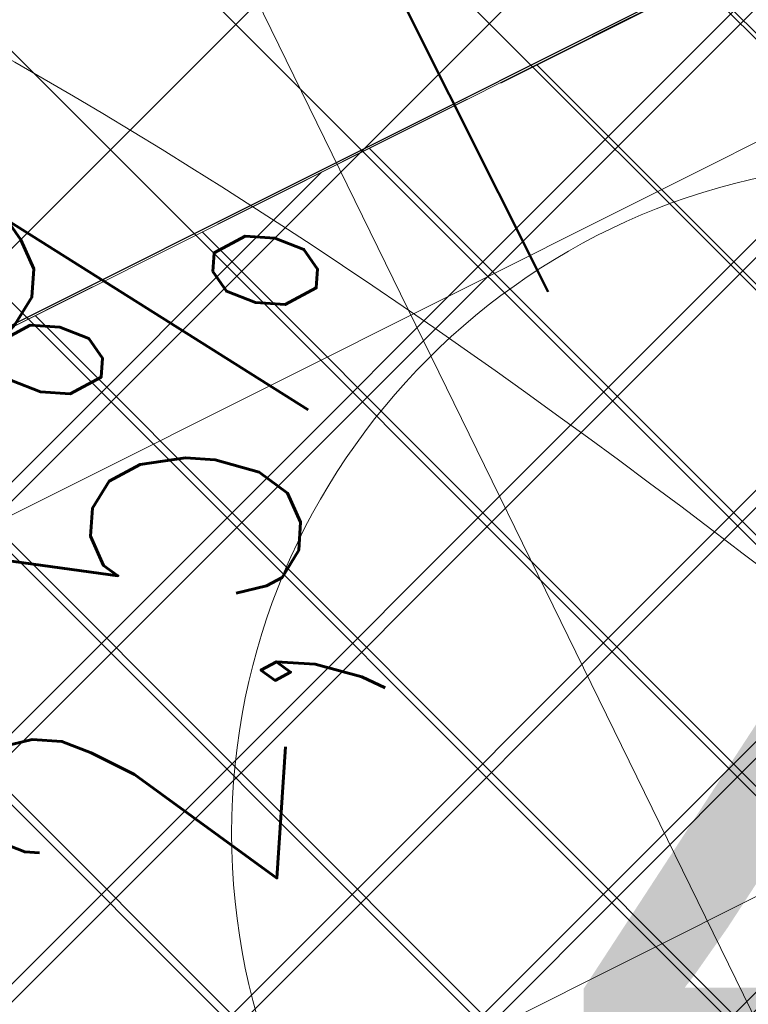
# Model space of a CAD drawing. Header units: metres. Extents: x 7472034 to 8439876, y 5890181 to 5961460.
# Tile 110 of 202: x 8439499.14 to 8439500.45, y 5890393.91 to 5890395.67. Entities that reach past the tile are written whole.
import ezdxf
from ezdxf import colors
from ezdxf.entities.mleader import LeaderData, LeaderLine
from ezdxf.enums import TextEntityAlignment as Align
from ezdxf.math import Vec2, Vec3

# ---------------------------------------------------------------- set-up
doc = ezdxf.new("R2010")
doc.units = ezdxf.units.M
doc.header["$MEASUREMENT"] = 0
for name, pattern in [('$0$L218_500', [1, 0.5, -0.5]), ('ACAD_ISO03W100', [30, 12, -18]), ('HIDDEN', [0.375, 0.25, -0.125])]:
    doc.linetypes.add(name, pattern=pattern)
doc.layers.get('0').update_dxf_attribs({"linetype": 'CONTINUOUS', "lineweight": 5})
doc.layers.get('Defpoints').update_dxf_attribs({"linetype": 'CONTINUOUS'})
for name, color, linetype, lineweight in [('### Krawężnik', 6, 'CONTINUOUS', 35), ('_a_widok', 7, 'CONTINUOUS', 5), ('_IS.KD.B.rura', 124, 'ACAD_ISO03W100', 50), ('_IS.KD.opis.2', 7, 'CONTINUOUS', 18), ('a___ogony', 7, 'CONTINUOUS', 5), ('KOLOR-OBIEKT', 21, 'CONTINUOUS', 13), ('ZAG-obrys 018 wymiary', 7, 'CONTINUOUS', 18), ('ZAG-OBRYS005', 7, 'CONTINUOUS', 0), ('ZAG-OBRYS013', 7, 'CONTINUOUS', 13)]:
    doc.layers.add(name, color=color, linetype=linetype, lineweight=lineweight)
for name, color, linetype in [('100_rzut_wym_wew', 7, 'CONTINUOUS'), ('2D - Ogólne', 7, 'CONTINUOUS'), ('_IS.BLOK.KD.doziemne', 7, 'CONTINUOUS')]:
    doc.layers.add(name, color=color, linetype=linetype)
doc.layers.add('_IS_NO', color=11, linetype='CONTINUOUS', lineweight=20, plot=False)
doc.styles.add('ARIAL', font='arial.ttf')
doc.styles.add('DIM', font='simplex.shx', dxfattribs={"width": 0.8})
doc.styles.add('RS', font='Romans.shx', dxfattribs={"width": 0.7})
doc.dimstyles.new('DIM-WEW_500', dxfattribs={"dimscale": 5, "dimtxt": 18, "dimasz": 10, "dimexe": 4, "dimexo": 8, "dimgap": 5, "dimtad": 1, "dimlfac": 0.01, "dimzin": 9, "dimdsep": 46, "dimtxsty": 'DIM', "dimblk": 'ARCHTICK', "dimcen": 5, "dimclrt": 112, "dimadec": 4, "dimazin": 2, "dimtfac": 4, "dimtmove": 0, "dimatfit": 3, "dimldrblk": 'ARCHTICK', "dimfxl": 0, "dimtolj": 1, "dimlwd": 13, "dimarcsym": 0})
pattern_1 = [(45, (967499.202946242, -71042.94610979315), (-0.2245064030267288, 0.2245064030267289), []), (135, (967499.202946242, -71042.94610979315), (-0.2245064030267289, -0.2245064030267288), [])]
pattern_2 = [(45, (967499.2092647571, -71042.97165620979), (-0.2245064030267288, 0.2245064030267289), []), (135, (967499.2092647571, -71042.97165620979), (-0.2245064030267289, -0.2245064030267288), [])]

# ---------------------------------------------------------------- blocks, each defined once
blk = doc.blocks.new('A$C7D7B3C0A')
at = {"layer": '2D - Ogólne', "linetype": 'HIDDEN', "lineweight": 15, "ltscale": 2, "flags": 128}
blk.add_lwpolyline([(1.862645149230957e-09, -2.980232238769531e-08), (3.725290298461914e-09, 9.999999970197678), (15.30000000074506, 9.999999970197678), (15.3000000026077, -2.793967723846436e-08)], close=True, dxfattribs=at)
blk.add_lwpolyline([(1.862645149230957e-09, -2.980232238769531e-08), (3.725290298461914e-09, 9.999999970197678), (15.30000000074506, 9.999999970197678), (15.3000000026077, -2.793967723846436e-08)], close=True, dxfattribs=at)
blk.add_lwpolyline([(1.862645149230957e-09, -2.980232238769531e-08), (3.725290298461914e-09, 9.999999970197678), (15.30000000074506, 9.999999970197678), (15.3000000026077, -2.793967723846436e-08)], close=True, dxfattribs=at)
blk.add_lwpolyline([(1.862645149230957e-09, -2.980232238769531e-08), (3.725290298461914e-09, 9.999999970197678), (15.30000000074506, 9.999999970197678), (15.3000000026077, -2.793967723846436e-08)], close=True, dxfattribs=at)
blk.add_lwpolyline([(1.862645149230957e-09, -2.980232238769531e-08), (3.725290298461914e-09, 9.999999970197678), (15.30000000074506, 9.999999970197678), (15.3000000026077, -2.793967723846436e-08)], close=True, dxfattribs=at)
blk.add_lwpolyline([(1.862645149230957e-09, -2.980232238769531e-08), (3.725290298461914e-09, 9.999999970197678), (15.30000000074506, 9.999999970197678), (15.3000000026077, -2.793967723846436e-08)], close=True, dxfattribs=at)
blk.add_lwpolyline([(1.862645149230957e-09, -2.980232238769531e-08), (3.725290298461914e-09, 9.999999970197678), (15.30000000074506, 9.999999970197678), (15.3000000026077, -2.793967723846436e-08)], close=True, dxfattribs=at)
blk.add_lwpolyline([(1.862645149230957e-09, -2.980232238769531e-08), (3.725290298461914e-09, 9.999999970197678), (15.30000000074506, 9.999999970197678), (15.3000000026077, -2.793967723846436e-08)], close=True, dxfattribs=at)
blk.add_lwpolyline([(1.862645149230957e-09, -2.980232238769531e-08), (3.725290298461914e-09, 9.999999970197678), (15.30000000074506, 9.999999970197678), (15.3000000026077, -2.793967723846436e-08)], close=True, dxfattribs=at)
at = {"layer": '2D - Ogólne', "linetype": 'ByBlock', "lineweight": 15, "ltscale": 2, "flags": 128}
for points in [[(8.127593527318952e-10, -2.991845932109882e-08), (2.794296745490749e-09, 9.999999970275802), (15.3000000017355, 9.999999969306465), (15.3000000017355, -2.701045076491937e-08)], [(0.3000000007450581, 0.2999999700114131), (0.3000000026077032, 9.699999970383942), (15.00000000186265, 9.69999996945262), (15.00000000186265, 0.2999999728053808)]]:
    blk.add_lwpolyline(points, close=True, dxfattribs=at)
blk = doc.blocks.new('_Oblique')
at = {"color": 0, "linetype": 'ByBlock', "lineweight": -2}
blk.add_line((-0.5, -0.5), (0.5, 0.5), dxfattribs=at)
blk = doc.blocks.new('*D75')
at = {"layer": 'Defpoints', "color": 0, "linetype": 'Continuous', "lineweight": 60}
for p in [(8439494.706783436, 5890398.551071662), (8439493.991791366, 5890398.192203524, 3.659132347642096e-06), (8439500.323821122, 5890392.589078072)]:
    blk.add_point(p, dxfattribs=at)
at = {"layer": 'ZAG-obrys 018 wymiary', "color": 0, "linetype": 'Continuous', "lineweight": -2}
for p, q in [((8439494.706783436, 5890398.551071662), (8439495.06427947, 5890398.730505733)), ((8439499.608829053, 5890392.230209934), (8439497.869870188, 5890391.357393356))]:
    blk.add_line(p, q, dxfattribs=at)
at = {"layer": 'ZAG-obrys 018 wymiary', "color": 0, "linetype": 'Continuous', "lineweight": 13}
blk.add_line((8439498.227366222, 5890391.536827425), (8439494.706783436, 5890398.551071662), dxfattribs=at)
at = {"layer": 'ZAG-obrys 018 wymiary', "color": 0, "linetype": 'Continuous', "lineweight": 13, "xscale": 0.3, "yscale": 0.3, "zscale": 0.3}
for p, rotation in [((8439494.706783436, 5890398.551071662), 116.652946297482), ((8439498.227366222, 5890391.536827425), 296.6529462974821)]:
    blk.add_blockref('_Oblique', p, dxfattribs=dict(at, rotation=rotation))
at = {"layer": 'ZAG-obrys 018 wymiary', "color": 112, "linetype": 'Continuous', "lineweight": 25, "insert": (8439496.82180915, 5890395.674732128), "char_height": 0.8, "attachment_point": 5, "rotation": 296.652946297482, "style": 'RS'}
blk.add_mtext('\\A1;7.85', dxfattribs=at)
blk = doc.blocks.new('_ArchTick')
at = {"layer": '100_rzut_wym_wew', "color": 0, "linetype": 'Continuous', "const_width": 0.15}
blk.add_lwpolyline([(-0.5, -0.5), (0.5, 0.5)], dxfattribs=at)
blk = doc.blocks.new('*D80')
at = {"layer": 'Defpoints', "color": 0, "linetype": 'Continuous', "lineweight": 60}
for p in [(8439499.288762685, 5890395.196211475), (8439510.439764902, 5890383.669162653), (8439506.139698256, 5890381.515762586)]:
    blk.add_point(p, dxfattribs=at)
at = {"layer": 'ZAG-obrys 018 wymiary', "color": 0, "linetype": 'Continuous', "lineweight": -2}
for p, q in [((8439500.004080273, 5890395.554430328), (8439503.946488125, 5890397.528720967)), ((8439506.855015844, 5890381.87398144), (8439510.797423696, 5890383.84827208))]:
    blk.add_line(p, q, dxfattribs=at)
at = {"layer": 'ZAG-obrys 018 wymiary', "color": 0, "linetype": 'Continuous', "lineweight": 13}
blk.add_line((8439503.588829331, 5890397.349611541), (8439510.439764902, 5890383.669162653), dxfattribs=at)
at = {"layer": 'ZAG-obrys 018 wymiary', "color": 0, "linetype": 'Continuous', "lineweight": 13, "xscale": 0.3, "yscale": 0.3, "zscale": 0.3}
for p, rotation in [((8439503.588829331, 5890397.349611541), 116.6009277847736), ((8439510.439764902, 5890383.669162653), 296.6009277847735)]:
    blk.add_blockref('_Oblique', p, dxfattribs=dict(at, rotation=rotation))
at = {"layer": 'ZAG-obrys 018 wymiary', "color": 112, "linetype": 'Continuous', "lineweight": 25, "insert": (8439508.246278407, 5890389.389239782), "char_height": 0.8, "attachment_point": 5, "rotation": 296.6009277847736, "style": 'RS'}
blk.add_mtext('\\A1;15.3', dxfattribs=at)
blk = doc.blocks.new('NUMER_')
blk.add_circle((0, 0), 120)
at = {"style": 'ARIAL'}
blk.add_attdef('1', (-58.85081040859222, -80.22409284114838), '', height=170, rotation=359.9999984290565, dxfattribs=at)
blk = doc.blocks.new('*D88')
at = {"layer": 'Defpoints', "color": 0, "linetype": 'Continuous', "lineweight": 60}
for p in [(8439503.070368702, 5890393.075582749), (8439494.803817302, 5890391.266461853), (8439495.73632797, 5890389.403839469)]:
    blk.add_point(p, dxfattribs=at)
at = {"layer": 'ZAG-obrys 018 wymiary', "color": 0, "linetype": 'Continuous', "lineweight": -2}
for p, q in [((8439502.712229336, 5890393.790940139), (8439501.95878835, 5890395.295883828)), ((8439495.378188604, 5890390.119196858), (8439494.624747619, 5890391.624140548))]:
    blk.add_line(p, q, dxfattribs=at)
at = {"layer": 'ZAG-obrys 018 wymiary', "color": 0, "linetype": 'Continuous', "lineweight": 13}
blk.add_line((8439502.137858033, 5890394.938205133), (8439494.803817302, 5890391.266461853), dxfattribs=at)
at = {"layer": 'ZAG-obrys 018 wymiary', "color": 0, "linetype": 'Continuous', "lineweight": 13, "xscale": 0.3, "yscale": 0.3, "zscale": 0.3}
for p, rotation in [((8439502.137858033, 5890394.938205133), 26.59456106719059), ((8439494.803817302, 5890391.266461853), 206.5945610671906)]:
    blk.add_blockref('_Oblique', p, dxfattribs=dict(at, rotation=rotation))
at = {"layer": 'ZAG-obrys 018 wymiary', "color": 112, "linetype": 'Continuous', "lineweight": 25, "insert": (8439498.202233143, 5890393.638851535), "char_height": 0.8, "attachment_point": 5, "rotation": 26.594561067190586, "style": 'RS'}
blk.add_mtext('\\A1;8.2', dxfattribs=at)
blk = doc.blocks.new('*D60')
at = {"layer": 'Defpoints', "color": 0, "linetype": 'Continuous', "lineweight": 60}
for p in [(8439503.84000523, 5890394.328112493), (8439498.216184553, 5890391.533605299), (8439498.928597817, 5890390.099905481)]:
    blk.add_point(p, dxfattribs=at)
at = {"layer": 'ZAG-obrys 018 wymiary', "color": 0, "linetype": 'Continuous', "lineweight": -2}
for p, q in [((8439499.362340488, 5890392.10313644), (8439504.198218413, 5890394.506110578)), ((8439500.074753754, 5890390.669436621), (8439504.910631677, 5890393.07241076))]:
    blk.add_line(p, q, dxfattribs=at)
at = {"layer": 'ZAG-obrys 018 wymiary', "color": 0, "linetype": 'Continuous', "lineweight": 13}
blk.add_line((8439504.552418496, 5890392.894412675), (8439503.84000523, 5890394.328112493), dxfattribs=at)
at = {"layer": 'ZAG-obrys 018 wymiary', "color": 0, "linetype": 'Continuous', "lineweight": 13, "xscale": 0.3, "yscale": 0.3, "zscale": 0.3}
for p, rotation in [((8439503.84000523, 5890394.328112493), 116.4230323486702), ((8439504.552418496, 5890392.894412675), 296.4230323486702)]:
    blk.add_blockref('_Oblique', p, dxfattribs=dict(at, rotation=rotation))
at = {"layer": 'ZAG-obrys 018 wymiary', "color": 112, "linetype": 'Continuous', "lineweight": 25, "insert": (8439504.733531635, 5890393.878259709), "char_height": 0.8, "attachment_point": 5, "rotation": 296.42303234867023, "style": 'RS'}
blk.add_mtext('\\A1;1.6', dxfattribs=at)
blk = doc.blocks.new('*D61')
at = {"layer": 'Defpoints', "color": 0, "linetype": 'Continuous', "lineweight": 60}
for p in [(8439502.577955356, 5890396.848265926), (8439496.959928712, 5890394.034853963), (8439498.213246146, 5890391.532138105)]:
    blk.add_point(p, dxfattribs=at)
at = {"layer": 'ZAG-obrys 018 wymiary', "color": 0, "linetype": 'Continuous', "lineweight": -2}
for p, q in [((8439498.107220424, 5890394.609398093), (8439502.93561415, 5890397.027375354)), ((8439499.360537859, 5890392.106682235), (8439504.188931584, 5890394.524659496))]:
    blk.add_line(p, q, dxfattribs=at)
at = {"layer": 'ZAG-obrys 018 wymiary', "color": 0, "linetype": 'Continuous', "lineweight": 13}
blk.add_line((8439503.83127279, 5890394.345550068), (8439502.577955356, 5890396.848265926), dxfattribs=at)
at = {"layer": 'ZAG-obrys 018 wymiary', "color": 0, "linetype": 'Continuous', "lineweight": 13, "xscale": 0.3, "yscale": 0.3, "zscale": 0.3}
for p, rotation in [((8439502.577955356, 5890396.848265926), 116.6009277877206), ((8439503.83127279, 5890394.345550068), 296.6009277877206)]:
    blk.add_blockref('_Oblique', p, dxfattribs=dict(at, rotation=rotation))
at = {"layer": 'ZAG-obrys 018 wymiary', "color": 112, "linetype": 'Continuous', "lineweight": 25, "insert": (8439503.741102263, 5890395.865572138), "char_height": 0.8, "attachment_point": 5, "rotation": 296.6009277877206, "style": 'RS'}
blk.add_mtext('\\A1;2.8', dxfattribs=at)
blk = doc.blocks.new('*D120')
at = {"layer": 'Defpoints', "color": 0, "linetype": 'Continuous', "lineweight": 60}
for p in [(8439491.77533272, 5890412.229050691), (8439491.536950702, 5890412.112391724), (8439501.399289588, 5890392.563367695)]:
    blk.add_point(p, dxfattribs=at)
at = {"layer": 'ZAG-obrys 018 wymiary', "color": 0, "linetype": 'Continuous', "lineweight": -2}
for p, q in [((8439491.536950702, 5890412.112391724), (8439491.177666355, 5890411.936565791)), ((8439501.16090757, 5890392.446708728), (8439500.801623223, 5890392.270882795))]:
    blk.add_line(p, q, dxfattribs=at)
at = {"layer": 'ZAG-obrys 018 wymiary', "color": 0, "linetype": 'Continuous', "lineweight": 13}
blk.add_line((8439501.16090757, 5890392.446708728), (8439491.536950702, 5890412.112391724), dxfattribs=at)
at = {"layer": 'ZAG-obrys 018 wymiary', "color": 0, "linetype": 'Continuous', "lineweight": 13, "xscale": 0.3, "yscale": 0.3, "zscale": 0.3}
for p, rotation in [((8439491.536950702, 5890412.112391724), 116.0761189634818), ((8439501.16090757, 5890392.446708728), 296.0761189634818)]:
    blk.add_blockref('_Oblique', p, dxfattribs=dict(at, rotation=rotation))
at = {"layer": 'ZAG-obrys 018 wymiary', "color": 112, "linetype": 'Continuous', "lineweight": 25, "insert": (8439499.079467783, 5890398.064928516), "char_height": 0.8, "attachment_point": 5, "rotation": 296.0761189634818, "style": 'RS'}
blk.add_mtext('\\A1;21.9', dxfattribs=at)
blk = doc.blocks.new('*D132')
at = {"layer": 'Defpoints', "color": 0, "linetype": 'Continuous', "lineweight": 60}
for p in [(8439490.081045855, 5890411.33265816), (8439490.081045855, 5890411.33265816), (8439503.593241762, 5890384.547616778)]:
    blk.add_point(p, dxfattribs=at)
at = {"layer": 'ZAG-obrys 018 wymiary', "color": 0, "linetype": 'Continuous', "lineweight": -2}
for p, q in [((8439490.081045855, 5890411.33265816), (8439490.438176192, 5890411.512818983)), ((8439503.593241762, 5890384.547616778), (8439503.9503721, 5890384.727777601))]:
    blk.add_line(p, q, dxfattribs=at)
at = {"layer": 'ZAG-obrys 018 wymiary', "color": 0, "linetype": 'Continuous', "lineweight": 13}
blk.add_line((8439503.593241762, 5890384.547616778), (8439490.081045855, 5890411.33265816), dxfattribs=at)
at = {"layer": 'ZAG-obrys 018 wymiary', "color": 0, "linetype": 'Continuous', "lineweight": 13, "xscale": 0.3, "yscale": 0.3, "zscale": 0.3}
for p, rotation in [((8439490.081045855, 5890411.33265816), 116.7694823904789), ((8439503.593241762, 5890384.547616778), 296.7694823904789)]:
    blk.add_blockref('_Oblique', p, dxfattribs=dict(at, rotation=rotation))
at = {"layer": 'ZAG-obrys 018 wymiary', "color": 112, "linetype": 'Continuous', "lineweight": 25, "insert": (8439496.348970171, 5890400.239980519), "char_height": 0.8, "attachment_point": 5, "rotation": 296.7694823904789, "style": 'RS'}
blk.add_mtext('\\A1;30', dxfattribs=at)
blk = doc.blocks.new('_Open30')
at = {"color": 0, "linetype": 'ByBlock', "lineweight": -2}
for p, q in [((-1, 0.26794919), (0, 0)), ((0, 0), (-1, -0.26794919)), ((0, 0), (-1, 0))]:
    blk.add_line(p, q, dxfattribs=at)
blk = doc.blocks.new('*D150')
at = {"layer": 'Defpoints', "color": 0, "linetype": 'Continuous', "lineweight": 60}
for p in [(8439495.295166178, 5890413.452423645), (8439503.9503721, 5890384.727777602)]:
    blk.add_point(p, dxfattribs=at)
at = {"layer": 'ZAG-obrys 018 wymiary', "color": 0, "linetype": 'Continuous', "lineweight": 13}
blk.add_line((8439496.232624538, 5890410.341214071), (8439495.381717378, 5890413.165180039), dxfattribs=at)
at = {"layer": 'ZAG-obrys 018 wymiary', "color": 0, "linetype": 'Continuous', "lineweight": 13, "xscale": 0.3, "yscale": 0.3, "zscale": 0.3, "rotation": 106.7684137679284}
blk.add_blockref('_Open30', (8439495.295166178, 5890413.452423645), dxfattribs=at)
at = {"layer": 'ZAG-obrys 018 wymiary', "color": 112, "linetype": 'Continuous', "lineweight": 25, "insert": (8439496.541688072, 5890411.395196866), "char_height": 0.8, "attachment_point": 5, "rotation": 286.7684137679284, "style": 'RS'}
blk.add_mtext('\\A1;R30', dxfattribs=at)
blk = doc.blocks.new('A$C1D2679FE')
at = {"layer": 'KOLOR-OBIEKT', "lineweight": 9, "ltscale": 200}
h = blk.add_hatch(dxfattribs=at)
h.set_pattern_fill('ANSI37', color=253, scale=0.1, angle=16)
h.set_pattern_definition([(61, (-7471780.020262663, -5961378.212846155), (-0.2776917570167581, 0.153927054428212), []), (151, (-7471780.020262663, -5961378.212846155), (-0.153927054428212, -0.2776917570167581), [])])
edge = h.paths.add_edge_path()
edge.add_line((196.975401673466, 33.54016214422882), (192.3495923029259, 34.13512154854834))
edge.add_line((192.3495923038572, 34.13512154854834), (187.7176397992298, 34.7308710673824))
edge.add_line((187.7176398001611, 34.7308710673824), (178.5077782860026, 36.15998750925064))
edge.add_line((178.5077782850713, 36.15998750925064), (176.6601969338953, 36.5026140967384))
edge.add_arc((181.3685569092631, 38.18527459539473), 5.000000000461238, 199.6657310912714, 261.1796204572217)
edge.add_line((180.6018702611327, 33.24440507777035), (187.358021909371, 32.19603671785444))
edge.add_line((187.3580219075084, 32.19603671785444), (192.0230219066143, 31.59603671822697))
edge.add_line((192.0230219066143, 31.59603671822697), (196.6880219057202, 30.9960367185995))
edge.add_line((196.6880219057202, 30.9960367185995), (201.9780219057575, 30.48103671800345))
edge.add_line((201.9780219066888, 30.48103671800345), (207.2680219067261, 29.96603671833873))
edge.add_line((207.2680219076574, 29.96603671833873), (216.468021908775, 29.35603671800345))
edge.add_line((216.4680219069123, 29.35603671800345), (221.8830219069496, 29.11103671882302))
edge.add_line((221.8830219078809, 29.11103671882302), (227.2980219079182, 28.86603671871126))
edge.add_line((227.2980219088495, 28.86603671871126), (233.718021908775, 28.60103671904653))
edge.add_line((233.7180219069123, 28.60103671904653), (240.1380219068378, 28.33603671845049))
edge.add_line((240.1380219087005, 28.33603671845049), (245.3280219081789, 28.076036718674))
edge.add_line((245.3280219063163, 28.076036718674), (246.1380219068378, 28.00603671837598))
edge.add_line((246.1380219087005, 28.00603671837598), (248.4280219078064, 27.98603671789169))
edge.add_line((248.4280219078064, 27.98603671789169), (251.4080219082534, 28.33603671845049))
edge.add_line((251.4080219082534, 28.33603671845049), (255.3380219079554, 29.13603671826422))
edge.add_line((255.3380219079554, 29.13603671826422), (258.1480219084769, 30.35603671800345))
edge.add_line((258.1480219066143, 30.35603671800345), (260.6280219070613, 32.076036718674))
edge.add_line((260.6280219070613, 32.076036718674), (262.7080219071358, 34.29603671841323))
edge.add_line((262.7080219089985, 34.29603671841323), (264.3880219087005, 36.826036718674))
edge.add_line((264.3880219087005, 36.826036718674), (265.608021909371, 39.59603671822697))
edge.add_line((265.6080219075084, 39.59603671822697), (266.4080219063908, 42.53603671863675))
edge.add_line((266.4080219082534, 42.53603671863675), (266.6380219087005, 45.60603671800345))
edge.add_line((266.6380219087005, 45.60603671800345), (266.3380219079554, 48.59603671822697))
edge.add_line((266.3380219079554, 48.59603671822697), (265.628021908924, 51.53603671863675))
edge.add_line((265.6280219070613, 51.53603671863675), (264.5280219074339, 54.28603671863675))
edge.add_line((264.5280219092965, 54.28603671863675), (263.3880219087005, 57.11603671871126))
edge.add_line((263.3880219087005, 57.11603671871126), (262.5430219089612, 59.47103671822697))
edge.add_line((262.5430219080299, 59.47103671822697), (261.6980219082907, 61.826036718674))
edge.add_line((261.6980219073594, 61.826036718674), (260.5980219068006, 65.15103671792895))
edge.add_line((260.5980219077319, 65.15103671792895), (259.4980219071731, 68.47603671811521))
edge.add_line((259.4980219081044, 68.47603671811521), (257.3916487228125, 67.77919145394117))
edge.add_line((257.3916487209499, 67.77919145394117), (258.1675714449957, 64.34697791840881))
edge.add_line((258.167571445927, 64.34697791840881), (259.2776264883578, 60.99158426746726))
edge.add_line((259.2776264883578, 60.99158426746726), (260.1334384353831, 58.60645156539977))
edge.add_line((260.1334384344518, 58.60645156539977), (260.9950570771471, 56.20513570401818))
edge.add_line((260.9950570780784, 56.20513570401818), (262.1522789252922, 53.33238322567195))
edge.add_line((262.1522789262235, 53.33238322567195), (263.1827648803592, 50.75616833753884))
edge.add_line((263.1827648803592, 50.75616833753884), (263.8083402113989, 48.16575780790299))
edge.add_line((263.8083402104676, 48.16575780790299), (264.0684198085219, 45.57363114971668))
edge.add_line((264.0684198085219, 45.57363114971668), (263.8734869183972, 42.97170083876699))
edge.add_line((263.8734869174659, 42.97170083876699), (263.1880731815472, 40.45280535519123))
edge.add_line((263.1880731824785, 40.45280535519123), (262.1337886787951, 38.05906103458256))
edge.add_line((262.1337886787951, 38.05906103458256), (260.6936748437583, 35.89031817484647))
edge.add_line((260.6936748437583, 35.89031817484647), (258.9457271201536, 34.02472012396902))
edge.add_line((258.9457271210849, 34.02472012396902), (256.8967191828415, 32.60363397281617))
edge.add_line((256.8967191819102, 32.60363397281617), (254.5645412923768, 31.59108698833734))
edge.add_line((254.5645412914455, 31.59108698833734), (251.0026761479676, 30.86602538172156))
edge.add_line((251.0026761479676, 30.86602538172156), (248.2893446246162, 30.54734550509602))
edge.add_line((248.2893446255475, 30.54734550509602), (246.2595893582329, 30.56507262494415))
edge.add_line((246.2595893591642, 30.56507262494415), (245.5023283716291, 30.63051493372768))
edge.add_line((245.5023283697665, 30.63051493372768), (240.2548571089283, 30.89339403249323))
edge.add_line((240.2548571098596, 30.89339403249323), (233.8236017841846, 31.1588586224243))
edge.add_line((233.8236017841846, 31.1588586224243), (227.4086662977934, 31.42364957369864))
edge.add_line((227.4086662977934, 31.42364957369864), (221.9987299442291, 31.66842047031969))
edge.add_line((221.9987299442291, 31.66842047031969), (217.4544723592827, 31.90290945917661))
edge.add_line((217.4544723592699, 31.90290945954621), (217.0910134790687, 31.92589690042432))
edge.add_line((217.0910134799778, 31.92589689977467), (214.8768218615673, 32.06593639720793))
edge.add_line((214.876821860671, 32.06593639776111), (207.0033997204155, 32.56390146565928))
edge.add_line((207.0033997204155, 32.56390146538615), (202.2260741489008, 33.02899081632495))
edge.add_line((202.2260741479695, 33.02899081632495), (196.975401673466, 33.54016214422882))
blk = doc.blocks.new('A$C2C426404')
at = {"layer": '_IS_NO'}
for points, knots in [([(79.78853077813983, 19.36674957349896), (76.35759393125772, 21.05647175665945), (73.54314721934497, 23.24973176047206), (68.81112178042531, 29.5542766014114), (62.94352867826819, 33.40072623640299), (60.85999413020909, 35.33807434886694), (60.85999381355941, 35.3380749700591)], [0, 0, 0, 0, 2.176379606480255, 10.04614516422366, 21.98881238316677, 21.98881468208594, 21.98881468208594, 21.98881468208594, 21.98881468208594]), ([(50.6228041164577, 30.56321178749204, 1.829566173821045e-06), (53.11749188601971, 30.21319374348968), (56.38514522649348, 30.67444155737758), (60.99540497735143, 30.04553546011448), (68.19327101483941, 22.54355850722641, -2.469325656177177e-08), (70.8769634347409, 19.46133922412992, 5.150448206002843e-09), (74.71212187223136, 14.31917844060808, -1.219795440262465e-09), (78.88802252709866, 13.86142715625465), (82.75564656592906, 12.70757211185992)], [0, 0, 0, 0, 7.578698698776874, 9.67195365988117, 16.27655537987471, 24.33370670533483, 30.35915105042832, 36.79354326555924, 36.79354326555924, 36.79354326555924, 36.79354326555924])]:
    blk.add_open_spline(points, degree=3, knots=knots, dxfattribs=at)
at = {"layer": '_IS_NO', "ltscale": 0.1}
blk.add_open_spline([(81.48853297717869, 15.975331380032), (78.87586907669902, 16.84686399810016), (76.26450027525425, 17.78992713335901), (72.03847445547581, 21.67736706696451), (65.0990158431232, 30.09408769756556), (58.79946133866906, 33.34467344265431), (58.26247850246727, 34.11525447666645)], degree=3, knots=[0, 0, 0, 0, 1.278992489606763, 7.78914044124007, 15.74750070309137, 27.64022902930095, 27.64022902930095, 27.64022902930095, 27.64022902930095], dxfattribs=at)
blk = doc.blocks.new('JPII.KD_aktualizacja rzędnych_20.12.2024')
at = {"layer": '_IS.KD.B.rura', "ltscale": 0.05}
blk.add_line((8438639.527195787, 5890692.865234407), (8438641.77193445, 5890688.382776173), dxfattribs=at)
at = {"layer": '_IS.KD.opis.2', "color": 0, "insert": (8438638.679234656, 5890690.598392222), "char_height": 0.8, "width": 2.426505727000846, "attachment_point": 2, "rotation": 86.17550593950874, "style": 'RS'}
blk.add_mtext('\\A1;{\\H0.7x;\\S\uf8fc160PVC/2,5%;}', dxfattribs=at)
at = {"layer": '_IS.KD.opis.2', "color": 0}
ml = blk.add_multileader_mtext('Standard', dxfattribs=at)
ml.set_content('\\A1;{\\H0.7x;\\C256;\\S133,31/;}', style='RS')
ml.set_leader_properties()
ml.build(insert=Vec2(0, 0))
ml.multileader.update_dxf_attribs({"text_left_attachment_type": 2, "text_right_attachment_type": 2, "dogleg_length": 0.2, "arrow_head_size": 0.25})
ctx = ml.context
ctx.base_point, ctx.char_height, ctx.arrow_head_size, ctx.landing_gap_size, ctx.plane_origin = Vec3(8438634.88725289, 5890690.550181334, -3.501221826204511e-08), 0.75, 0.25, 0.3, Vec3(8438587.999062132, 5890671.773582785, -3.501221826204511e-08)
ctx.left_attachment, ctx.right_attachment, ctx.text_align_type = 2, 2, 1
notes = []
notes.append((ctx, [(0, (1, 1, 0), (8438634.68725289, 5890690.550181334, -3.501221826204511e-08), (1, 0), 0.2, [(0, [(8438632.255517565, 5890691.200832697, -3.501221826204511e-08)], 0, [])])]))
ctx.mtext.insert, ctx.mtext.width, ctx.mtext.alignment, ctx.mtext.flow_direction = Vec3(8438636.018502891, 5890690.950181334, -3.501221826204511e-08), 9.34447490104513, 2, 5
for ctx, leaders in notes:
    for number, flags, end, landing, length, lines in leaders:
        leader = LeaderData()
        leader.index, (leader.has_last_leader_line, leader.has_dogleg_vector, leader.attachment_direction) = number, flags
        leader.last_leader_point, leader.dogleg_vector, leader.dogleg_length = Vec3(end), Vec3(landing), length
        for number, points, colour, breaks in lines:
            line = LeaderLine()
            line.index, line.vertices, line.color, line.breaks = number, Vec3.list(points), colors.encode_raw_color(colour), breaks
            leader.lines.append(line)
        ctx.leaders.append(leader)

msp = doc.modelspace()

# ---------------------------------------------------------------- hatches: boundary and pattern name
at = {"layer": 'KOLOR-OBIEKT', "lineweight": 9}
h = msp.add_hatch(dxfattribs=at)
h.set_pattern_fill('ANSI37', color=73, scale=0.1)
h.set_pattern_definition(pattern_2)
edge = h.paths.add_edge_path()
edge.add_arc((8439443.60123986, 5890379.17988472), 6.652831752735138, 296.7043321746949, 335.0331150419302)
edge.add_arc((8439476.194075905, 5890367.917634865), 27.87464989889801, 155.1393615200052, 162.3446315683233, ccw=False)
edge.add_arc((8439457.399943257, 5890376.211109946), 7.345078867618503, 127.98309878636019, 152.2023641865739, ccw=False)
edge.add_arc((8439457.741930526, 5890376.488713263), 7.349948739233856, 107.1989600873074, 131.4182254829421, ccw=False)
edge.add_line((8439455.568618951, 5890383.509999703), (8439473.898437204, 5890392.710084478))
edge.add_arc((8439481.742870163, 5890376.384611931), 18.11232128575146, 99.26977735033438, 115.6644084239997, ccw=False)
edge.add_line((8439478.825278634, 5890394.260401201), (8439481.377171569, 5890394.321440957))
edge.add_arc((8439482.909595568, 5890377.390082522), 17.00056533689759, 88.22393661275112, 95.17163768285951, ccw=False)
edge.add_arc((8439482.561499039, 5890405.235869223), 10.88860248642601, 274.6092070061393, 298.9976789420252)
edge.add_arc((8443006.923870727, 5883371.657126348), 7856.29059094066, 116.59181359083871, 116.61107962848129, ccw=False)
edge.add_arc((8439465.895823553, 5890431.340313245), 42.15757971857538, 305.2087751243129, 306.7865132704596)
edge.add_arc((8439488.80074795, 5890400.283338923), 3.577668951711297, 310.8590814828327, 340.7280968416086)
edge.add_line((8439492.177934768, 5890399.102523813), (8439493.275267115, 5890403.980640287))
edge.add_line((8439493.275267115, 5890403.980640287), (8439502.266345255, 5890408.28072203))
edge.add_line((8439502.266345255, 5890408.28072203), (8439504.844191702, 5890407.694009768))
edge.add_line((8439504.844191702, 5890407.694009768), (8439506.125281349, 5890405.329609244))
edge.add_arc((8439507.019670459, 5890405.776898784), 0.9999999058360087, 206.5699188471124, 283.6833393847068)
edge.add_line((8439507.256226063, 5890404.805280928), (8439511.624560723, 5890406.970734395))
edge.add_line((8439511.624560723, 5890406.970734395), (8439511.39896348, 5890407.420225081))
edge.add_line((8439511.39896348, 5890407.420225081), (8439510.561982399, 5890407.017405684))
edge.add_line((8439510.561982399, 5890407.017405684), (8439509.330427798, 5890409.481424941))
edge.add_line((8439509.330427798, 5890409.481424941), (8439512.635426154, 5890411.138401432))
edge.add_line((8439512.635426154, 5890411.138401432), (8439512.638568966, 5890411.136467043))
edge.add_line((8439512.638568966, 5890411.136467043), (8439515.998443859, 5890412.829496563))
edge.add_line((8439515.998443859, 5890412.829496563), (8439517.239018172, 5890410.325621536))
edge.add_line((8439517.239018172, 5890410.325621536), (8439513.919446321, 5890408.633274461))
edge.add_line((8439513.919446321, 5890408.633274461), (8439514.091312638, 5890408.235941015))
edge.add_line((8439514.091312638, 5890408.235941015), (8439518.839102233, 5890410.604261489))
edge.add_line((8439518.839102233, 5890410.604261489), (8439518.585943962, 5890412.843737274))
edge.add_line((8439518.585943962, 5890412.843737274), (8439518.274555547, 5890413.628049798))
edge.add_line((8439518.274555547, 5890413.628049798), (8439517.839658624, 5890414.494365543))
edge.add_line((8439517.839658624, 5890414.494365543), (8439524.310164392, 5890417.742607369))
edge.add_line((8439524.310164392, 5890417.742607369), (8439525.122207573, 5890416.124990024))
edge.add_line((8439525.122207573, 5890416.124990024), (8439526.840645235, 5890414.670893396))
edge.add_line((8439526.840645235, 5890414.670893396), (8439527.244697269, 5890414.489695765))
edge.add_arc((8439552.769967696, 5890317.570311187), 100.2242811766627, 102.79246926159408, 104.75471345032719, ccw=False)
edge.add_arc((8439529.321881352, 5890420.105147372), 4.960037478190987, 284.6730648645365, 320.3902958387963)
edge.add_arc((8435016.013859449, 5889290.11735932), 4655.555010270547, 14.00691021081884, 14.04831962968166)
edge.add_line((8439532.327549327, 5890420.207226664), (8439525.877549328, 5890423.127226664))
edge.add_line((8439525.877549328, 5890423.127226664), (8439431.028022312, 5890376.803268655))
edge.add_line((8439431.028022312, 5890376.803268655), (8439435.479127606, 5890375.417226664))
edge.add_line((8439435.479127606, 5890375.417226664), (8439446.590932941, 5890373.236661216))
edge = h.paths.add_edge_path()
edge.add_arc((8439530.228804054, 5890405.916425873), 3.001836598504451, 99.44813666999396, 208.2631515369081)
edge.add_line((8439527.5848402, 5890404.494990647), (8439533.209264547, 5890393.206690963))
edge.add_line((8439533.209264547, 5890393.206690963), (8439519.17443581, 5890386.185049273))
edge.add_line((8439519.17443581, 5890386.185049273), (8439523.57812012, 5890377.411604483))
edge.add_line((8439523.57812012, 5890377.411604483), (8439517.455507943, 5890374.324033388))
edge.add_line((8439517.455507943, 5890374.324033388), (8439517.445860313, 5890374.319191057))
edge.add_line((8439517.445860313, 5890374.319191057), (8439517.33905848, 5890374.265585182))
edge.add_line((8439517.33905848, 5890374.265585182), (8439516.815779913, 5890375.308140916))
edge.add_line((8439516.815779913, 5890375.308140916), (8439511.370501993, 5890372.574998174))
edge.add_line((8439511.370501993, 5890372.574998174), (8439511.888417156, 5890371.529804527))
edge.add_line((8439511.888417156, 5890371.529804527), (8439506.425671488, 5890368.787948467))
edge.add_line((8439506.425671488, 5890368.787948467), (8439505.890341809, 5890369.841556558))
edge.add_line((8439505.890341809, 5890369.841556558), (8439505.8884594, 5890369.869391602))
edge.add_line((8439505.8884594, 5890369.869391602), (8439500.283276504, 5890366.97762632))
edge.add_line((8439500.283276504, 5890366.97762632), (8439519.478066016, 5890366.160130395))
edge.add_line((8439519.478066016, 5890366.160130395), (8439542.767549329, 5890378.417226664))
edge.add_line((8439542.767549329, 5890378.417226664), (8439538.675788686, 5890394.802262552))
edge.add_line((8439538.675788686, 5890394.802262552), (8439537.066416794, 5890401.238139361))
edge.add_line((8439537.066416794, 5890401.238139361), (8439535.557306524, 5890407.69906358))
edge.add_arc((8439531.145391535, 5890400.872499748), 8.128158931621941, 57.12596579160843, 99.98506404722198)
edge = h.paths.add_edge_path()
edge.add_line((8439470.194509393, 5890384.137651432), (8439461.355169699, 5890379.697090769))
edge.add_line((8439461.355169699, 5890379.697090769), (8439460.080861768, 5890379.068371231))
edge.add_line((8439460.080861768, 5890379.068371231), (8439457.869254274, 5890377.642639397))
edge.add_arc((8439460.609507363, 5890373.444653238), 5.013190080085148, 123.1346622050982, 204.022759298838)
edge.add_line((8439456.030540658, 5890371.403786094), (8439459.447549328, 5890370.707226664))
edge.add_line((8439459.447549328, 5890370.707226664), (8439480.497107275, 5890367.736747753))
edge.add_line((8439480.497107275, 5890367.736747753), (8439497.963342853, 5890367.082590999))
edge.add_line((8439497.963342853, 5890367.082590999), (8439496.62020549, 5890369.722641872))
edge.add_line((8439496.62020549, 5890369.722641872), (8439494.91788047, 5890373.087302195))
edge.add_arc((8439489.468037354, 5890366.363615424), 8.654984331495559, 50.97371617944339, 58.22889977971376)
edge.add_line((8439494.025120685, 5890373.721722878), (8439490.036071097, 5890376.575637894))
edge.add_line((8439490.036071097, 5890376.575637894), (8439489.954459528, 5890375.592465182))
edge.add_line((8439489.954459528, 5890375.592465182), (8439490.917133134, 5890375.538648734))
edge.add_line((8439490.917133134, 5890375.538648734), (8439490.678913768, 5890371.956837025))
edge.add_line((8439490.678913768, 5890371.956837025), (8439482.55041443, 5890372.440399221))
edge.add_line((8439482.55041443, 5890372.440399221), (8439482.851718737, 5890376.020734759))
edge.add_line((8439482.851718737, 5890376.020734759), (8439487.354100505, 5890375.749064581))
edge.add_line((8439487.354100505, 5890375.749064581), (8439487.521080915, 5890378.34061919))
edge.add_line((8439487.521080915, 5890378.34061919), (8439481.803471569, 5890382.401025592))
edge.add_arc((8439487.942466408, 5890392.088814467), 11.46911116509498, 231.6002274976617, 237.6382272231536, ccw=False)
edge.add_line((8439480.818489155, 5890383.100518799), (8439480.351152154, 5890383.41057529))
edge.add_line((8439480.351152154, 5890383.41057529), (8439479.210044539, 5890382.939428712))
edge.add_line((8439479.210044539, 5890382.939428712), (8439480.412913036, 5890383.399613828))
edge.add_arc((8439474.682487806, 5890375.167564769), 10.03017472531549, 55.15777404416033, 116.5800473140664)
h.paths.add_polyline_path([(8439461.898919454, 5890370.792156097), (8439462.257176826, 5890373.552492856)], flags=16)
h = msp.add_hatch(dxfattribs=at)
h.set_pattern_fill('ANSI37', color=253, scale=0.1)
h.set_pattern_definition(pattern_2)
edge = h.paths.add_edge_path()
edge.add_arc((8439529.163071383, 5890420.279666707), 5.193757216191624, 276.50229096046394, 320.0240354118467, ccw=False)
edge.add_line((8439529.751227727, 5890415.119319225), (8439525.812744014, 5890414.153171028))
edge.add_line((8439525.812744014, 5890414.153171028), (8439519.208160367, 5890410.804184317))
edge.add_line((8439519.208160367, 5890410.804184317), (8439517.988028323, 5890410.126512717))
edge.add_line((8439517.988028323, 5890410.126512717), (8439514.091312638, 5890408.235941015))
edge.add_line((8439514.091312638, 5890408.235941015), (8439511.613697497, 5890406.992378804))
edge.add_line((8439511.613697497, 5890406.992378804), (8439509.258949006, 5890405.810485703))
edge.add_line((8439509.258949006, 5890405.810485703), (8439507.371756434, 5890404.83508177))
edge.add_arc((8439506.940777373, 5890405.737469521), 1.000023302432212, 206.5712342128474, 295.5290722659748, ccw=False)
edge.add_line((8439506.046377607, 5890405.290148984), (8439504.844186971, 5890407.693988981))
edge.add_line((8439504.844186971, 5890407.693988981), (8439502.261629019, 5890408.281795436))
edge.add_line((8439502.261629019, 5890408.281795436), (8439499.350132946, 5890407.011538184))
edge.add_line((8439499.350132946, 5890407.011538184), (8439493.30510976, 5890403.995621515))
edge.add_line((8439493.30510976, 5890403.995621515), (8439492.177918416, 5890399.102451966))
edge.add_arc((8439488.801253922, 5890400.282879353), 3.577047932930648, 293.05521913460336, 340.73119789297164, ccw=False)
edge.add_line((8439490.202090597, 5890396.991537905), (8439487.801423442, 5890395.78932472))
edge.add_arc((8439482.51122255, 5890404.317896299), 10.03607286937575, 278.1216072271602, 301.8109775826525, ccw=False)
edge.add_line((8439483.9290645, 5890394.382480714), (8439478.825278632, 5890394.260401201))
edge.add_arc((8439481.742870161, 5890376.384611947), 18.11232126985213, 99.26977735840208, 115.6644084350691)
edge.add_line((8439473.898437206, 5890392.710084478), (8439455.537130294, 5890383.494194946))
edge.add_arc((8439458.368862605, 5890375.380272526), 8.593860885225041, 109.2388197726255, 150.5606865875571)
edge.add_line((8439450.884668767, 5890379.604167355), (8439456.921008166, 5890377.849276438))
edge.add_line((8439456.921008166, 5890377.849276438), (8439458.055979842, 5890377.519316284))
edge.add_arc((8439462.056345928, 5890374.376166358), 5.087466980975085, 112.4172144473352, 141.842727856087, ccw=False)
edge.add_line((8439460.116249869, 5890379.079181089), (8439470.201913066, 5890384.141371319))
edge.add_arc((8439474.670732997, 5890375.058466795), 10.12272227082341, 52.60385305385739, 116.19734301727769, ccw=False)
edge.add_line((8439480.818489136, 5890383.100518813), (8439494.035062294, 5890373.735722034))
edge.add_arc((8439499.404929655, 5890380.165137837), 8.376924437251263, 230.1312663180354, 239.1071883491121)
edge.add_arc((8439492.046879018, 5890368.073539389), 5.778072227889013, 28.405105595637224, 58.05675779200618, ccw=False)
edge.add_line((8439497.129307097, 5890370.822183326), (8439498.920012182, 5890367.249241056))
edge.add_line((8439498.920012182, 5890367.249241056), (8439502.137476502, 5890368.864147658))
edge.add_line((8439502.137476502, 5890368.864147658), (8439500.881438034, 5890371.366619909))
edge.add_arc((8439501.41146424, 5890371.651481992), 0.6017260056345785, 32.69127385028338, 208.2557647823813, ccw=False)
edge.add_line((8439501.917872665, 5890371.97648152), (8439503.213570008, 5890369.395299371))
edge.add_line((8439503.213570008, 5890369.395299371), (8439521.788261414, 5890378.745992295))
edge.add_line((8439521.788261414, 5890378.745992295), (8439512.863585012, 5890396.520876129))
edge.add_arc((8439515.497668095, 5890397.863594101), 2.956566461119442, 115.92003145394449, 207.0101116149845, ccw=False)
edge.add_line((8439514.20530482, 5890400.522744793), (8439524.043376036, 5890405.489377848))
edge.add_line((8439524.043376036, 5890405.489377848), (8439526.586557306, 5890407.103247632))
edge.add_line((8439526.586557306, 5890407.103247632), (8439529.129738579, 5890408.717117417))
edge.add_arc((8439531.212438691, 5890401.016589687), 7.97720296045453, 58.08019787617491, 105.13424418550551, ccw=False)
edge.add_line((8439535.43023892, 5890407.787551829), (8439533.14312037, 5890416.942853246))
edge = h.paths.add_edge_path(flags=16)
edge.add_line((8439502.061371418, 5890393.458260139), (8439496.04637926, 5890390.43770596))
edge.add_arc((8439496.464019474, 5890389.751908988), 0.8029575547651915, 121.3407965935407, 301.694103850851)
edge.add_line((8439496.8858806, 5890389.068700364), (8439502.900872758, 5890392.089254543))
edge.add_arc((8439502.27990767, 5890392.650368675), 0.83692694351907, 317.898520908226, 465.1363795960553)
edge = h.paths.add_edge_path(flags=16)
edge.add_line((8439505.00109902, 5890384.089630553), (8439500.444638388, 5890381.798632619))
edge.add_arc((8439500.084983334, 5890382.51322949), 0.8000002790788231, 116.620304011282, 296.7160130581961, ccw=False)
edge.add_line((8439499.72652247, 5890383.228426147), (8439504.283989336, 5890385.517420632))
edge.add_arc((8439504.642916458, 5890384.80371257), 0.7988791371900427, -63.361719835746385, 116.69803695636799, ccw=False)
at = {"layer": 'KOLOR-OBIEKT', "lineweight": 9, "ltscale": 200}
h = msp.add_hatch(dxfattribs=at)
h.set_pattern_fill('ANSI37', color=231, scale=0.1)
h.set_pattern_definition(pattern_1)
edge = h.paths.add_edge_path()
edge.add_line((8439512.863585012, 5890396.520876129), (8439521.788261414, 5890378.745992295))
edge.add_line((8439521.788261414, 5890378.745992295), (8439503.213570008, 5890369.395299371))
edge.add_line((8439503.213570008, 5890369.395299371), (8439501.917872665, 5890371.97648152))
edge.add_arc((8439501.411425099, 5890371.65154851), 0.6017230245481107, 32.6839302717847, 208.2631083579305)
edge.add_line((8439500.881438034, 5890371.366619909), (8439502.137476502, 5890368.864147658))
edge.add_line((8439502.137476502, 5890368.864147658), (8439498.920012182, 5890367.249241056))
edge.add_line((8439498.920012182, 5890367.249241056), (8439497.129307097, 5890370.822183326))
edge.add_line((8439497.129307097, 5890370.822183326), (8439495.555644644, 5890372.655868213))
edge.add_line((8439495.555644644, 5890372.655868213), (8439494.901445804, 5890373.120452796))
edge.add_line((8439494.901445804, 5890373.120452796), (8439497.963342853, 5890367.082590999))
edge.add_line((8439497.963342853, 5890367.082590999), (8439500.283276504, 5890366.97762632))
edge.add_line((8439500.283276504, 5890366.97762632), (8439505.893878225, 5890369.872187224))
edge.add_line((8439505.893878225, 5890369.872187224), (8439506.425671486, 5890368.787948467))
edge.add_line((8439506.425671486, 5890368.787948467), (8439511.888417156, 5890371.529804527))
edge.add_line((8439511.888417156, 5890371.529804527), (8439511.370501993, 5890372.574998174))
edge.add_line((8439511.370501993, 5890372.574998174), (8439516.815852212, 5890375.308177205))
edge.add_line((8439516.815852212, 5890375.308177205), (8439517.338986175, 5890374.26554889))
edge.add_line((8439517.338986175, 5890374.26554889), (8439523.580028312, 5890377.407811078))
edge.add_line((8439523.580028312, 5890377.407811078), (8439519.172527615, 5890386.188842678))
edge.add_line((8439519.172527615, 5890386.188842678), (8439530.098737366, 5890391.695090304))
edge.add_line((8439530.098737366, 5890391.695090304), (8439523.347480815, 5890405.140094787))
edge.add_line((8439523.347480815, 5890405.140094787), (8439514.198986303, 5890400.548291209))
edge.add_arc((8439515.544616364, 5890397.867007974), 3.00000000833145, 116.6502652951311, 206.6609883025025)
h.paths.add_polyline_path([(8439514.64326723, 5890399.651613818), (8439522.901414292, 5890403.796535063), (8439528.750976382, 5890392.142141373), (8439520.49282829, 5890387.997219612)], flags=16)
at = {"layer": 'KOLOR-OBIEKT', "lineweight": 9}
h = msp.add_hatch(dxfattribs=at)
h.set_pattern_fill('ANSI37', color=250, scale=0.1)
h.set_pattern_definition(pattern_1)
h.paths.add_polyline_path([(8439501.732551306, 5890396.420965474), (8439492.791081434, 5890391.943192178), (8439499.642017, 5890378.262743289), (8439508.58348686, 5890382.740478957)])

# ---------------------------------------------------------------- linework, layer by layer
at = {"layer": 'a___ogony', "ltscale": 0.1}
msp.add_lwpolyline([(8439492.791081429, 5890391.943192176), (8439501.732551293, 5890396.420927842), (8439508.58348686, 5890382.740478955), (8439499.642017, 5890378.262743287)], close=True, dxfattribs=at)

# ---------------------------------------------------------------- block references
at = {"layer": '### Krawężnik', "color": 1, "linetype": 'Continuous', "lineweight": 60, "ltscale": 0.2}
msp.add_blockref('A$C1D2679FE', (8439279.223208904, 5890335.266736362), dxfattribs=at)
at = {"layer": '_a_widok', "color": 0, "linetype": 'Continuous', "lineweight": 60, "ltscale": 0.2}
msp.add_blockref('A$C2C426404', (8439438.733810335, 5890365.88383195), dxfattribs=at)
msp.add_blockref('A$C2C426404', (8439438.733810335, 5890365.88383195), dxfattribs=at)
at = {"layer": '_IS.BLOK.KD.doziemne', "linetype": '$0$L218_500'}
msp.add_blockref('JPII.KD_aktualizacja rzędnych_20.12.2024', (859.6212462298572, -295.8072097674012), dxfattribs=at)
at = {"layer": 'ZAG-OBRYS005', "lineweight": 9}
ref = msp.add_blockref('NUMER_', (8439500.722456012, 5890394.212393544), dxfattribs=dict(at, xscale=0.01, yscale=0.01, zscale=0.01))
ref.add_attrib('1', '4', dxfattribs={"layer": '0', "height": 1.6, "style": 'ARIAL'}).set_placement((8439500.722456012, 5890394.212393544), align=Align.MIDDLE_CENTER)
at = {"layer": 'ZAG-OBRYS013', "linetype": 'Continuous', "lineweight": 25, "rotation": 296.6009277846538}
msp.add_blockref('A$C7D7B3C0A', (8439492.791081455, 5890391.94319219), dxfattribs=at)

# ---------------------------------------------------------------- dimensions: what is measured, and where the dimension line sits
at = {"layer": 'ZAG-obrys 018 wymiary', "linetype": 'Continuous', "lineweight": 25}
dim = msp.add_radius_dim(center=(8439503.9503721, 5890384.727777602), mpoint=(8439495.295166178, 5890413.452423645), dimstyle='DIM-WEW_500', override={"dimscale": 0.1, "dimtxt": 8, "dimasz": 3, "dimgap": 2, "dimlfac": 1, "dimtxsty": 'RS', "dimblk1": 'Oblique', "dimblk2": 'Open30', "dimsah": 1, "dimfxl": 50, "dimfxlon": 1}, dxfattribs=at)
dim.commit()
dim.dimension.update_dxf_attribs({"geometry": '*D150', "text_midpoint": (8439495.967200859, 5890411.222094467), "dimtype": 164})
for base, p1, p2, angle, override, picture, middle, dimtype in [((8439491.536950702, 5890412.112391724), (8439501.399289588, 5890392.563367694), (8439491.77533272, 5890412.22905069), 116.07611896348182, {"dimscale": 0.1, "dimtxt": 8, "dimasz": 3, "dimgap": 2, "dimdec": 1, "dimlfac": 1, "dimtxsty": 'RS', "dimblk1": 'Oblique', "dimblk2": 'Oblique', "dimsah": 1, "dimfxl": 50, "dimfxlon": 1}, '*D120', (8439498.540541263, 5890397.801189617), 161), ((8439490.081045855, 5890411.33265816), (8439503.593241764, 5890384.547616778), (8439490.081045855, 5890411.33265816), 116.76948239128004, {"dimscale": 0.1, "dimtxt": 8, "dimasz": 3, "dimgap": 2, "dimlfac": 1, "dimtxsty": 'RS', "dimblk1": 'Oblique', "dimblk2": 'Oblique', "dimsah": 1, "dimfxl": 50, "dimfxlon": 1}, '*D132', (8439495.813274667, 5890399.969739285), 161), ((8439494.706783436, 5890398.551071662), (8439500.323821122, 5890392.589078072), (8439493.991791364, 5890398.192203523, 3.659132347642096e-06), 116.652946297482, {"dimscale": 0.1, "dimtxt": 8, "dimasz": 3, "dimgap": 2, "dimlfac": 1, "dimtxsty": 'RS', "dimblk1": 'Oblique', "dimblk2": 'Oblique', "dimsah": 1, "dimfxl": 50, "dimfxlon": 1}, '*D75', (8439496.285565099, 5890395.405581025), 160), ((8439510.439764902, 5890383.669162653), (8439499.288762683, 5890395.196211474), (8439506.139698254, 5890381.515762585), 296.6009277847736, {"dimscale": 0.1, "dimtxt": 8, "dimasz": 3, "dimgap": 2, "dimlfac": 1, "dimtxsty": 'RS', "dimblk1": 'Oblique', "dimblk2": 'Oblique', "dimsah": 1, "dimfxl": 50, "dimfxlon": 1}, '*D80', (8439507.709790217, 5890389.120575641), 161)]:
    dim = msp.add_linear_dim(base=base, p1=p1, p2=p2, angle=angle, dimstyle='DIM-WEW_500', override=override, dxfattribs=at)
    dim.commit()
    dim.dimension.update_dxf_attribs({"geometry": picture, "text_midpoint": middle, "dimtype": dimtype})
for p1, p2, distance, picture, middle in [((8439498.213246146, 5890391.532138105), (8439496.959928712, 5890394.034853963), -6.283113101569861, '*D61', (8439503.741102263, 5890395.865572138)), ((8439503.0703687, 5890393.075582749), (8439495.73632797, 5890389.403839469), -2.0830118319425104, '*D88', (8439498.202233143, 5890393.638851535)), ((8439498.928597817, 5890390.09990548), (8439498.21618455, 5890391.533605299), -6.279859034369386, '*D60', (8439504.733531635, 5890393.878259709))]:
    dim = msp.add_aligned_dim(p1=p1, p2=p2, distance=distance, dimstyle='DIM-WEW_500', override={"dimscale": 0.1, "dimtxt": 8, "dimasz": 3, "dimgap": 2, "dimlfac": 1, "dimtxsty": 'RS', "dimblk1": 'Oblique', "dimblk2": 'Oblique', "dimsah": 1, "dimfxl": 50, "dimfxlon": 1}, dxfattribs=at)
    dim.commit()
    dim.dimension.update_dxf_attribs({"geometry": picture, "text_midpoint": middle})

doc.saveas('drawing.dxf')
